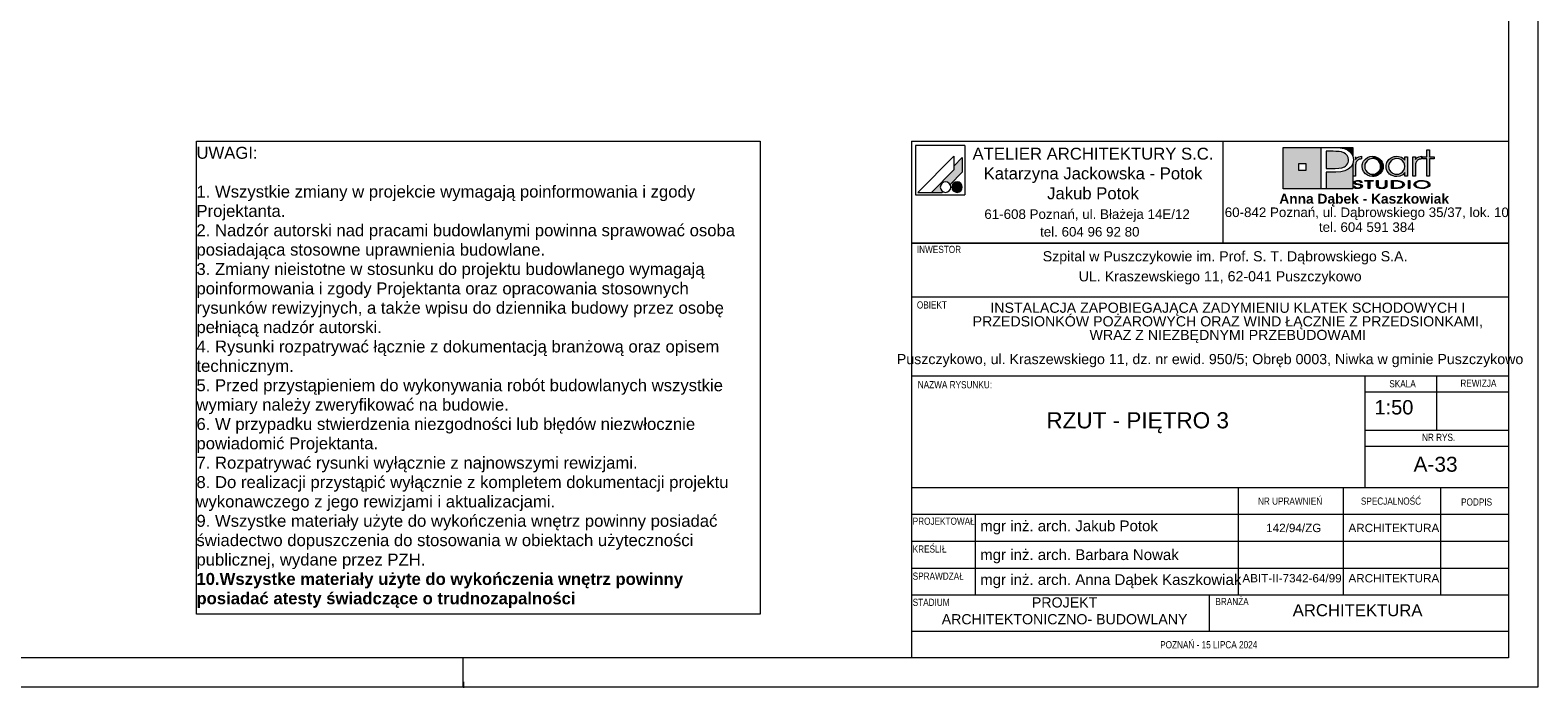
# Paper-space layout 'A-33 RZUT - PIĘTRO 3' of a CAD drawing. Header units: millimetres. Extents: x 0 to 800, y 0 to 550.
# Tile 10 of 14: x 547 to 800, y 0 to 110. Entities that reach past the tile are written whole.
import ezdxf

# ---------------------------------------------------------------- set-up
doc = ezdxf.new("R2010")
doc.units = ezdxf.units.MM
doc.header["$MEASUREMENT"] = 0
doc.layers.add('0_Nr_pióra__2', color=8, linetype='Continuous', lineweight=13)
doc.layers.add('A_Arkusz_Nr_pióra__1', color=7, linetype='Continuous', lineweight=20)
for name, color, linetype, lineweight, true_color in [('0_Nr_pióra__249', 7, 'Continuous', 5, 0x191919), ('A_Arkusz_Nr_pióra__19', 7, 'Continuous', 5, 0x191919), ('A_Arkusz_Nr_pióra__237', 7, 'Continuous', 5, 0x343434), ('A_Arkusz_Nr_pióra__255', 7, 'Continuous', 15, 0x242424)]:
    doc.layers.add(name, color=color, linetype=linetype, lineweight=lineweight, true_color=true_color)
doc.styles.add('STYL_AUTOMATYCZNY_1', font='arial.ttf')
doc.styles.add('STYL_AUTOMATYCZNY_2', font='ARIALN.TTF')
doc.styles.add('STYL_AUTOMATYCZNY_3', font='arial.ttf')

psp = doc.layouts.new('A-33 RZUT - PIĘTRO 3')

# ---------------------------------------------------------------- hatches: boundary and pattern name
at = {"layer": 'A_Arkusz_Nr_pióra__19', "linetype": 'Continuous', "lineweight": 5, "true_color": 0x191919}
for points in [[(703.6, 88.67), (702.2, 87.26), (702.2, 86.61), (698.43, 82.85), (700.24, 82.85), (700.35, 82.96), (700.22, 83.05), (700.11, 83.16), (700.02, 83.29), (699.96, 83.43), (699.92, 83.58), (699.91, 83.73), (699.92, 83.88), (699.96, 84.03), (700.02, 84.17), (700.11, 84.3), (700.22, 84.4), (700.35, 84.49), (700.49, 84.56), (700.64, 84.6), (700.79, 84.61), (700.94, 84.6), (701.09, 84.56), (701.23, 84.49), (701.36, 84.4), (701.46, 84.3), (701.56, 84.16), (703.6, 86.21), (703.6, 86.51)], [(703.6, 86.21), (703.6, 88.67), (702.2, 87.26), (702.2, 86.61), (698.43, 82.85), (700.24, 82.85), (700.35, 82.96, -1.314777), (701.56, 84.16)], [(769.46, 88.83), (769.02, 88.83), (769.02, 85.58), (769.48, 85.58), (769.49, 87.54, -0.145311), (769.61, 87.99, -0.140329), (770.1, 88.38), (770.45, 88.45), (770.45, 88.88), (770.01, 88.81), (769.68, 88.63), (769.46, 88.34)], [(770.56, 87.22), (770.58, 87.43), (770.63, 87.65), (770.71, 87.86), (770.82, 88.06), (770.95, 88.25), (771.11, 88.41), (771.48, 88.67), (771.88, 88.83), (772.33, 88.89), (772.35, 88.89), (772.33, 88.52), (772.17, 88.5), (772, 88.47), (771.83, 88.41), (771.67, 88.34), (771.53, 88.24), (771.39, 88.13), (771.17, 87.86), (771.04, 87.55), (771, 87.2), (771.04, 86.84), (771.18, 86.52), (771.4, 86.24), (771.68, 86.04), (771.99, 85.91), (772.17, 85.89), (772.15, 85.52), (771.88, 85.55), (771.47, 85.71), (771.11, 85.97), (770.8, 86.33), (770.62, 86.75)], [(772.33, 88.52), (772.68, 88.47), (773, 88.33), (773.29, 88.11), (773.5, 87.85), (773.62, 87.55), (773.67, 87.21), (773.64, 86.96), (774.05, 86.8), (774.07, 86.87), (774.1, 87.2), (774.08, 87.43), (774.03, 87.67), (773.93, 87.91), (773.77, 88.17), (773.56, 88.4), (773.3, 88.6), (773, 88.76), (772.68, 88.85), (772.35, 88.89)], [(780.14, 88.38), (780.05, 88.34), (779.97, 88.29), (779.87, 88.23), (779.76, 88.12), (779.67, 88.01), (779.6, 87.9), (779.56, 87.78), (779.53, 87.63), (779.52, 87.46), (779.52, 85.58), (779.07, 85.58), (779.07, 88.81), (779.5, 88.81), (779.5, 88.34), (779.72, 88.63), (780.05, 88.81), (780.49, 88.88), (780.49, 88.45), (780.36, 88.43), (780.24, 88.41)], [(781.85, 85.58), (781.41, 85.58), (781.41, 88.44), (780.7, 88.44), (780.7, 88.81), (781.41, 88.81), (781.41, 89.94), (781.85, 89.94), (781.85, 88.81), (782.66, 88.81), (782.66, 88.44), (781.85, 88.44)], [(772.86, 85.58), (772.6, 85.52), (772.33, 85.5), (772.15, 85.52), (772.17, 85.89), (772.34, 85.87), (772.69, 85.91), (773, 86.04), (773.28, 86.26), (773.5, 86.53), (773.62, 86.85), (773.64, 86.96), (774.05, 86.8), (773.97, 86.56), (773.8, 86.26), (773.61, 86.03), (773.38, 85.84), (773.12, 85.68)], [(702.36, 84.53), (703.02, 82.9, -0.39153), (701.92, 83.36, -0.418968)], [(702.36, 84.53), (703.02, 82.9, 0.455663), (703.49, 84.15, 0.390402)], [(769.33, 83.87), (769.06, 83.87), (769.08, 83.79), (769.13, 83.71), (769.2, 83.64), (769.28, 83.59), (769.36, 83.56), (769.43, 83.54), (769.48, 83.52), (769.61, 83.49), (769.74, 83.48), (769.82, 83.49), (769.9, 83.48), (770.05, 83.49), (770.24, 83.53), (770.41, 83.6), (770.52, 83.68), (770.59, 83.77), (770.62, 83.87), (770.61, 83.92), (770.58, 83.98), (770.55, 84.03), (770.49, 84.08), (770.44, 84.12), (770.35, 84.16), (770.3, 84.18), (770.2, 84.21), (770.16, 84.22), (770.15, 84.07), (770.19, 84.05), (770.29, 84), (770.34, 83.93), (770.36, 83.86), (770.35, 83.8), (770.31, 83.74), (770.23, 83.68), (770.17, 83.65), (770.11, 83.64), (770.02, 83.61), (769.94, 83.6), (769.87, 83.6), (769.8, 83.6), (769.71, 83.61), (769.63, 83.62), (769.56, 83.64), (769.49, 83.67), (769.45, 83.7), (769.39, 83.74), (769.35, 83.8)], [(770.29, 84.49), (770.55, 84.49), (770.53, 84.59), (770.47, 84.67), (770.35, 84.75), (770.21, 84.81), (770.04, 84.84), (769.85, 84.85), (769.66, 84.84), (769.49, 84.8), (769.34, 84.74), (769.23, 84.67), (769.16, 84.59), (769.14, 84.5), (769.16, 84.4), (769.22, 84.33), (769.32, 84.26), (769.4, 84.22), (769.47, 84.2), (769.53, 84.19), (769.65, 84.16), (769.76, 84.15), (769.88, 84.13), (769.99, 84.11), (770.07, 84.09), (770.15, 84.07), (770.16, 84.22), (770.04, 84.24), (769.88, 84.26), (769.69, 84.3), (769.6, 84.32), (769.52, 84.35), (769.45, 84.39), (769.41, 84.44), (769.4, 84.5), (769.42, 84.57), (769.46, 84.62), (769.54, 84.67), (769.62, 84.7), (769.72, 84.73), (769.81, 84.73), (769.9, 84.73), (769.99, 84.72), (770.07, 84.7), (770.15, 84.67), (770.22, 84.62), (770.27, 84.56)], [(771.85, 83.5), (771.6, 83.5), (771.6, 84.71), (771.02, 84.71), (771.02, 84.83), (772.43, 84.83), (772.43, 84.71), (771.85, 84.71)], [(774.45, 83.6), (774.36, 83.56), (774.25, 83.52), (774.12, 83.5), (773.99, 83.48), (773.86, 83.48), (773.67, 83.49), (773.5, 83.52), (773.34, 83.56), (773.15, 83.67), (773.03, 83.82), (773, 84), (773, 84.83), (773.25, 84.83), (773.25, 84), (773.26, 83.9), (773.31, 83.81), (773.37, 83.74, 0.154269), (773.86, 83.61, 0.149724), (774.34, 83.73), (774.41, 83.81)], [(774.41, 83.81), (774.45, 83.9), (774.46, 84), (774.46, 84.83), (774.72, 84.83), (774.72, 84), (774.7, 83.86), (774.63, 83.74), (774.53, 83.65), (774.45, 83.6)], [(775.76, 83.62), (776.04, 83.62), (776.04, 83.5), (775.51, 83.5), (775.51, 84.83), (776.04, 84.83), (776.04, 84.71), (775.76, 84.71)], [(776.23, 84.83), (776.55, 84.82), (776.75, 84.79), (776.75, 84.66), (776.59, 84.68), (776.38, 84.7), (776.13, 84.71), (776.04, 84.71), (776.04, 84.83)], [(776.74, 83.53), (776.72, 83.53), (776.5, 83.51), (776.25, 83.5), (776.04, 83.5), (776.04, 83.62), (776.13, 83.62), (776.28, 83.62), (776.45, 83.63), (776.53, 83.63), (776.66, 83.65), (776.74, 83.67)], [(777.07, 84.72), (777.23, 84.65), (777.36, 84.58), (777.48, 84.49), (777.57, 84.38), (777.62, 84.27), (777.64, 84.16), (777.61, 84.02), (777.53, 83.89), (777.39, 83.77), (777.25, 83.68), (777.09, 83.62), (776.92, 83.57), (776.74, 83.53), (776.74, 83.67), (776.88, 83.7), (777.07, 83.77), (777.22, 83.87), (777.31, 83.96), (777.37, 84.06), (777.39, 84.17), (777.37, 84.28), (777.3, 84.38), (777.21, 84.47), (777.08, 84.55), (776.93, 84.61), (776.75, 84.66), (776.75, 84.79), (776.83, 84.78)], [(778.57, 83.5), (778.32, 83.5), (778.32, 84.83), (778.57, 84.83)]]:
    psp.add_hatch(color=250, dxfattribs=at).paths.add_polyline_path(points)
at = {"layer": 'A_Arkusz_Nr_pióra__19', "linetype": 'Continuous', "lineweight": 0, "true_color": 0x131313}
h = psp.add_hatch(color=250, dxfattribs=at)
h.paths.add_polyline_path([(757.36, 90.34), (763.71, 90.34), (763.71, 83.46), (757.36, 83.46)])
h.paths.add_polyline_path([(759.96, 87.69), (761.15, 87.69), (761.15, 86.49), (759.96, 86.49)], flags=0)
for points in [[(766.17, 89.71), (765.71, 89.72), (764.53, 89.72), (764.53, 86.86), (766.06, 86.86), (766.69, 86.89), (767.19, 86.98), (767.59, 87.13), (767.79, 87.26), (767.96, 87.42), (768.11, 87.61), (768.21, 87.83), (768.28, 88.05), (768.3, 88.28), (768.24, 88.67), (768.07, 89), (767.78, 89.3), (767.48, 89.48), (767.12, 89.62), (766.71, 89.69), (766.5, 89.71)], [(769.03, 90.34), (769.02, 88.83), (768.99, 88.95), (768.83, 89.25), (768.63, 89.52), (768.39, 89.75), (768.11, 89.94), (767.83, 90.07), (767.54, 90.17), (767.23, 90.25), (766.87, 90.3), (766.07, 90.33), (766.02, 90.34)], [(764.53, 83.46), (769.03, 83.46), (769.03, 87.7), (768.73, 87.14), (768.24, 86.71), (767.69, 86.45), (767.02, 86.29), (766.24, 86.24), (764.53, 86.24)]]:
    psp.add_hatch(color=250, dxfattribs=at).paths.add_polyline_path(points)
at = {"layer": 'A_Arkusz_Nr_pióra__19', "linetype": 'Continuous', "lineweight": 5, "true_color": 0x191919}
h = psp.add_hatch(color=250, dxfattribs=at)
h.paths.add_polyline_path([(777.73, 86.15), (777.36, 85.79), (776.91, 85.57), (776.39, 85.5), (776.06, 85.53), (775.75, 85.61), (775.44, 85.75), (775.18, 85.92), (774.96, 86.14), (774.78, 86.41), (774.66, 86.67), (774.59, 86.93), (774.57, 87.2), (774.58, 87.41), (774.63, 87.61), (774.7, 87.82), (774.79, 88.02), (774.91, 88.19), (775.05, 88.36), (775.24, 88.52), (775.44, 88.65), (775.67, 88.76), (775.91, 88.83), (776.15, 88.87), (776.4, 88.89), (776.67, 88.87), (776.92, 88.81), (777.15, 88.72), (777.37, 88.59), (777.56, 88.43), (777.73, 88.24), (777.73, 88.51), (777.73, 88.81), (778.17, 88.81), (778.17, 87.53), (778.17, 85.58), (777.73, 85.58), (777.73, 85.83)])
h.paths.add_polyline_path([(775.81, 88.38, 0.471077), (775.22, 86.5, 0.494724), (777.4, 86.34, 0.387258), (777.36, 88.1, 0.314042)], flags=0)
h = psp.add_hatch(color=250, dxfattribs=at)
h.paths.add_polyline_path([(780.59, 84.85, 0.130991), (779.56, 84.6, 0.250658), (779.25, 84.17, 0.250617), (779.5, 83.77, 0.141351), (780.59, 83.48, 0.117723), (781.58, 83.7, 0.245905), (781.93, 84.16, 0.237366), (781.68, 84.56, 0.143887)])
h.paths.add_polyline_path([(780.59, 84.73, 0.128597), (779.81, 84.56), (779.72, 84.5), (779.65, 84.45), (779.58, 84.37), (779.54, 84.31), (779.51, 84.24), (779.5, 84.17), (779.53, 84.03), (779.62, 83.91), (779.78, 83.79, 0.126974), (780.59, 83.6, 0.113214), (781.35, 83.76), (781.49, 83.86), (781.58, 83.93), (781.63, 84.01), (781.66, 84.08), (781.67, 84.16), (781.65, 84.26), (781.6, 84.36), (781.52, 84.45), (781.39, 84.55, 0.11716)], flags=0)

# ---------------------------------------------------------------- linework, layer by layer
at = {"layer": '0_Nr_pióra__2', "color": 8, "linetype": 'Continuous', "lineweight": 13, "flags": 128}
psp.add_lwpolyline([(575.32, 91.43), (669.74, 91.43), (669.74, 12.24), (575.32, 12.24)], close=True, dxfattribs=at)
at = {"layer": '0_Nr_pióra__249', "color": 250, "linetype": 'Continuous', "lineweight": 5, "true_color": 0x191919}
for p, q in [((695.75, 90.68), (695.75, 82.41)), ((704.01, 90.68), (695.75, 90.68)), ((702.2, 88.91), (696.13, 82.85)), ((702.2, 88.91), (702.2, 86.61)), ((703.6, 88.67), (702.2, 87.26)), ((703.6, 88.67), (703.6, 86.51)), ((704.01, 90.68), (704.01, 82.41)), ((757.36, 90.34), (769.03, 90.34)), ((757.36, 83.46), (757.36, 90.34)), ((763.71, 83.46), (763.71, 90.34)), ((763.71, 90.34), (765.99, 90.34)), ((764.53, 89.72), (764.53, 86.86)), ((765.71, 89.72), (764.53, 89.72)), ((766.17, 89.71), (765.71, 89.72)), ((765.99, 90.34), (766.46, 90.33)), ((766.5, 89.71), (766.17, 89.71)), ((766.46, 90.33), (766.87, 90.3)), ((766.71, 89.69), (766.5, 89.71)), ((767.12, 89.62), (766.71, 89.69)), ((766.87, 90.3), (767.23, 90.25)), ((767.48, 89.48), (767.12, 89.62)), ((767.23, 90.25), (767.54, 90.17)), ((767.79, 89.29), (767.48, 89.48)), ((767.54, 90.17), (767.83, 90.07)), ((768.07, 89), (767.79, 89.29)), ((767.83, 90.07), (768.11, 89.94)), ((768.24, 88.67), (768.07, 89)), ((768.11, 89.94), (768.39, 89.75)), ((768.3, 88.28), (768.24, 88.67)), ((768.39, 89.75), (768.63, 89.52)), ((768.63, 89.52), (768.83, 89.25)), ((768.83, 89.25), (768.99, 88.95)), ((768.99, 88.95), (769.08, 88.62)), ((769.03, 90.34), (769.02, 88.81)), ((769.08, 88.62), (769.12, 88.27)), ((769.46, 88.81), (769.46, 88.34)), ((769.46, 88.34), (769.68, 88.63)), ((769.68, 88.63), (770.01, 88.81)), ((770.01, 88.81), (770.45, 88.88)), ((770.2, 88.41), (770.1, 88.38)), ((770.32, 88.43), (770.2, 88.41)), ((770.45, 88.45), (770.32, 88.43)), ((770.45, 88.88), (770.45, 88.45)), ((770.95, 88.25), (771.11, 88.41)), ((771.11, 88.41), (771.48, 88.67)), ((771.48, 88.67), (771.88, 88.83)), ((771.83, 88.41), (771.67, 88.34)), ((772, 88.47), (771.83, 88.41)), ((771.88, 88.83), (772.33, 88.89)), ((772.17, 88.5), (772, 88.47)), ((772.34, 88.52), (772.17, 88.5)), ((772.33, 88.89), (772.67, 88.86)), ((772.68, 88.47), (772.34, 88.52)), ((772.67, 88.86), (773, 88.76)), ((773, 88.33), (772.68, 88.47)), ((773, 88.76), (773.3, 88.6)), ((773.3, 88.6), (773.56, 88.4)), ((773.56, 88.4), (773.77, 88.17)), ((775.05, 88.36), (775.24, 88.52)), ((775.24, 88.52), (775.44, 88.65)), ((775.44, 88.65), (775.67, 88.76)), ((775.67, 88.76), (775.91, 88.83)), ((776.03, 88.47), (775.71, 88.34)), ((775.91, 88.83), (776.15, 88.87)), ((776.39, 88.52), (776.03, 88.47)), ((776.15, 88.87), (776.4, 88.89)), ((776.75, 88.47), (776.39, 88.52)), ((776.4, 88.89), (776.67, 88.87)), ((776.67, 88.87), (776.92, 88.81)), ((777.06, 88.34), (776.75, 88.47)), ((776.92, 88.81), (777.15, 88.72)), ((777.15, 88.72), (777.37, 88.59)), ((777.37, 88.59), (777.56, 88.43)), ((777.56, 88.43), (777.73, 88.24)), ((777.73, 88.24), (777.73, 88.81)), ((777.73, 88.81), (778.17, 88.81)), ((778.17, 88.81), (778.17, 85.58)), ((779.07, 85.58), (779.07, 88.81)), ((779.07, 88.81), (779.5, 88.81)), ((779.5, 88.81), (779.5, 88.34)), ((779.5, 88.34), (779.72, 88.63)), ((779.72, 88.63), (780.05, 88.81)), ((780.05, 88.81), (780.49, 88.88)), ((780.24, 88.41), (780.14, 88.38)), ((780.36, 88.43), (780.24, 88.41)), ((780.49, 88.45), (780.36, 88.43)), ((780.49, 88.88), (780.49, 88.45)), ((780.7, 88.44), (780.7, 88.81)), ((780.7, 88.81), (781.41, 88.81)), ((781.41, 88.44), (780.7, 88.44)), ((781.41, 88.81), (781.41, 89.94)), ((781.41, 89.94), (781.85, 89.94)), ((781.41, 85.58), (781.41, 88.44)), ((781.85, 89.94), (781.85, 88.81)), ((781.85, 88.81), (782.66, 88.81)), ((782.66, 88.44), (781.85, 88.44)), ((781.85, 88.44), (781.85, 85.58)), ((782.66, 88.81), (782.66, 88.44)), ((702.2, 86.61), (698.43, 82.85)), ((703.6, 86.21), (701.56, 84.16)), ((703.6, 86.51), (703.6, 86.21)), ((759.96, 87.69), (761.15, 87.69)), ((759.96, 87.69), (761.15, 87.69)), ((759.96, 86.49), (759.96, 87.69)), ((761.15, 86.49), (759.96, 86.49)), ((761.15, 87.69), (761.15, 86.49)), ((761.15, 87.69), (761.15, 86.49)), ((764.53, 86.86), (766.06, 86.86)), ((764.53, 86.24), (764.53, 83.46)), ((766.19, 86.24), (764.53, 86.24)), ((766.06, 86.86), (766.69, 86.89)), ((767, 86.29), (766.19, 86.24)), ((766.69, 86.89), (767.19, 86.98)), ((767.69, 86.45), (767, 86.29)), ((767.19, 86.98), (767.59, 87.13)), ((767.59, 87.13), (767.79, 87.26)), ((768.24, 86.71), (767.69, 86.45)), ((767.79, 87.26), (767.96, 87.42)), ((767.96, 87.42), (768.11, 87.61)), ((768.11, 87.61), (768.21, 87.83)), ((768.21, 87.83), (768.28, 88.05)), ((768.73, 87.14), (768.24, 86.71)), ((768.28, 88.05), (768.3, 88.28)), ((769.02, 87.66), (768.73, 87.14)), ((769.12, 88.27), (769.02, 87.66)), ((769.03, 87.67), (769.03, 83.46)), ((769.49, 87.63), (769.48, 87.46)), ((769.48, 87.46), (769.48, 85.58)), ((769.52, 87.78), (769.49, 87.63)), ((769.56, 87.9), (769.52, 87.78)), ((769.63, 88.01), (769.56, 87.9)), ((769.72, 88.12), (769.63, 88.01)), ((769.83, 88.23), (769.72, 88.12)), ((769.92, 88.29), (769.83, 88.23)), ((770.01, 88.34), (769.92, 88.29)), ((770.1, 88.38), (770.01, 88.34)), ((770.56, 87.22), (770.58, 87.43)), ((770.62, 86.75), (770.56, 87.22)), ((770.58, 87.43), (770.63, 87.65)), ((770.8, 86.33), (770.62, 86.75)), ((770.63, 87.65), (770.71, 87.86)), ((770.71, 87.86), (770.82, 88.06)), ((771.11, 85.97), (770.8, 86.33)), ((770.82, 88.06), (770.95, 88.25)), ((771.04, 87.55), (771, 87.2)), ((771, 87.2), (771.04, 86.84)), ((771.17, 87.86), (771.04, 87.55)), ((771.04, 86.84), (771.18, 86.52)), ((771.47, 85.71), (771.11, 85.97)), ((771.39, 88.13), (771.17, 87.86)), ((771.18, 86.52), (771.4, 86.24)), ((771.53, 88.24), (771.39, 88.13)), ((771.4, 86.24), (771.68, 86.04)), ((771.67, 88.34), (771.53, 88.24)), ((771.68, 86.04), (771.99, 85.91)), ((771.99, 85.91), (772.34, 85.87)), ((772.34, 85.87), (772.69, 85.91)), ((772.69, 85.91), (773, 86.04)), ((773.29, 88.11), (773, 88.33)), ((773, 86.04), (773.28, 86.26)), ((773.28, 86.26), (773.5, 86.53)), ((773.5, 87.85), (773.29, 88.11)), ((773.61, 86.03), (773.38, 85.84)), ((773.62, 87.55), (773.5, 87.85)), ((773.5, 86.53), (773.62, 86.85)), ((773.8, 86.26), (773.61, 86.03)), ((773.67, 87.21), (773.62, 87.55)), ((773.62, 86.85), (773.67, 87.21)), ((773.77, 88.17), (773.94, 87.9)), ((773.97, 86.56), (773.8, 86.26)), ((773.94, 87.9), (774.03, 87.67)), ((774.07, 86.87), (773.97, 86.56)), ((774.03, 87.67), (774.08, 87.43)), ((774.1, 87.2), (774.07, 86.87)), ((774.08, 87.43), (774.1, 87.2)), ((774.57, 87.2), (774.58, 87.41)), ((774.59, 86.93), (774.57, 87.2)), ((774.58, 87.41), (774.63, 87.61)), ((774.66, 86.67), (774.59, 86.93)), ((774.63, 87.61), (774.7, 87.82)), ((774.78, 86.41), (774.66, 86.67)), ((774.7, 87.82), (774.79, 88.02)), ((774.96, 86.14), (774.78, 86.41)), ((774.79, 88.02), (774.91, 88.19)), ((774.91, 88.19), (775.05, 88.36)), ((775.18, 85.92), (774.96, 86.14)), ((775.05, 87.55), (775.01, 87.22)), ((775.01, 87.22), (775.05, 86.87)), ((775.19, 87.85), (775.05, 87.55)), ((775.05, 86.87), (775.18, 86.55)), ((775.18, 86.55), (775.4, 86.28)), ((775.44, 85.75), (775.18, 85.92)), ((775.41, 88.12), (775.19, 87.85)), ((775.4, 86.28), (775.53, 86.16)), ((775.71, 88.34), (775.41, 88.12)), ((775.53, 86.16), (775.68, 86.06)), ((775.68, 86.06), (775.85, 85.98)), ((775.85, 85.98), (776.03, 85.92)), ((776.03, 85.92), (776.21, 85.88)), ((776.21, 85.88), (776.39, 85.87)), ((776.39, 85.87), (776.74, 85.91)), ((776.74, 85.91), (777.06, 86.05)), ((777.34, 88.12), (777.06, 88.34)), ((777.06, 86.05), (777.34, 86.26)), ((777.56, 87.85), (777.34, 88.12)), ((777.34, 86.26), (777.56, 86.54)), ((777.73, 86.15), (777.36, 85.79)), ((777.69, 87.54), (777.56, 87.85)), ((777.56, 86.54), (777.69, 86.85)), ((777.73, 87.19), (777.69, 87.54)), ((777.69, 86.85), (777.73, 87.19)), ((777.73, 85.58), (777.73, 86.15)), ((779.53, 87.63), (779.52, 87.46)), ((779.52, 87.46), (779.52, 85.58)), ((779.56, 87.78), (779.53, 87.63)), ((779.6, 87.9), (779.56, 87.78)), ((779.67, 88.01), (779.6, 87.9)), ((779.76, 88.12), (779.67, 88.01)), ((779.87, 88.23), (779.76, 88.12)), ((779.97, 88.29), (779.87, 88.23)), ((780.05, 88.34), (779.97, 88.29)), ((780.14, 88.38), (780.05, 88.34)), ((769.03, 83.46), (757.36, 83.46)), ((764.53, 83.46), (763.71, 83.46)), ((769.48, 85.58), (769.02, 85.58)), ((769.08, 83.79), (769.06, 83.87)), ((769.06, 83.87), (769.33, 83.87)), ((769.13, 83.71), (769.08, 83.79)), ((769.2, 83.64), (769.13, 83.71)), ((769.14, 84.5), (769.16, 84.59)), ((769.16, 84.4), (769.14, 84.5)), ((769.16, 84.59), (769.23, 84.67)), ((769.22, 84.33), (769.16, 84.4)), ((769.28, 83.59), (769.2, 83.64)), ((769.32, 84.26), (769.22, 84.33)), ((769.23, 84.67), (769.34, 84.74)), ((769.37, 83.55), (769.28, 83.59)), ((769.37, 84.23), (769.32, 84.26)), ((769.33, 83.87), (769.35, 83.8)), ((769.34, 84.74), (769.49, 84.8)), ((769.35, 83.8), (769.39, 83.74)), ((769.43, 84.21), (769.37, 84.23)), ((769.48, 83.52), (769.37, 83.55)), ((769.39, 83.74), (769.45, 83.7)), ((769.41, 84.56), (769.4, 84.5)), ((769.4, 84.5), (769.41, 84.44)), ((769.46, 84.62), (769.41, 84.56)), ((769.41, 84.44), (769.45, 84.39)), ((769.5, 84.19), (769.43, 84.21)), ((769.45, 84.39), (769.52, 84.35)), ((769.45, 83.7), (769.5, 83.67)), ((769.54, 84.67), (769.46, 84.62)), ((769.59, 83.5), (769.48, 83.52)), ((769.49, 84.8), (769.66, 84.84)), ((769.58, 84.18), (769.5, 84.19)), ((769.5, 83.67), (769.56, 83.64)), ((769.52, 84.35), (769.6, 84.32)), ((769.62, 84.7), (769.54, 84.67)), ((769.56, 83.64), (769.63, 83.62)), ((769.68, 84.16), (769.58, 84.18)), ((769.72, 83.48), (769.59, 83.5)), ((769.6, 84.32), (769.73, 84.29)), ((769.72, 84.73), (769.62, 84.7)), ((769.63, 83.62), (769.7, 83.61)), ((769.66, 84.84), (769.85, 84.85)), ((769.8, 84.14), (769.68, 84.16)), ((769.7, 83.61), (769.77, 83.6)), ((769.83, 84.73), (769.72, 84.73)), ((769.84, 83.48), (769.72, 83.48)), ((769.73, 84.29), (769.89, 84.26)), ((769.77, 83.6), (769.85, 83.6)), ((769.96, 84.12), (769.8, 84.14)), ((769.95, 84.72), (769.83, 84.73)), ((770.05, 83.49), (769.84, 83.48)), ((769.85, 84.85), (770.04, 84.84)), ((769.85, 83.6), (769.92, 83.6)), ((769.89, 84.26), (770.03, 84.24)), ((769.92, 83.6), (769.98, 83.61)), ((770.06, 84.7), (769.95, 84.72)), ((770.09, 84.09), (769.96, 84.12)), ((769.98, 83.61), (770.05, 83.62)), ((770.03, 84.24), (770.13, 84.22)), ((770.04, 84.84), (770.21, 84.81)), ((770.05, 83.62), (770.12, 83.64)), ((770.24, 83.53), (770.05, 83.49)), ((770.15, 84.67), (770.06, 84.7)), ((770.19, 84.05), (770.09, 84.09)), ((770.12, 83.64), (770.18, 83.66)), ((770.13, 84.22), (770.2, 84.21)), ((770.22, 84.62), (770.15, 84.67)), ((770.18, 83.66), (770.23, 83.68)), ((770.29, 84), (770.19, 84.05)), ((770.2, 84.21), (770.25, 84.2)), ((770.21, 84.81), (770.35, 84.75)), ((770.27, 84.56), (770.22, 84.62)), ((770.23, 83.68), (770.3, 83.74)), ((770.41, 83.6), (770.24, 83.53)), ((770.25, 84.2), (770.31, 84.18)), ((770.29, 84.49), (770.27, 84.56)), ((770.55, 84.49), (770.29, 84.49)), ((770.34, 83.93), (770.29, 84)), ((770.3, 83.74), (770.35, 83.8)), ((770.31, 84.18), (770.36, 84.16)), ((770.36, 83.86), (770.34, 83.93)), ((770.35, 84.75), (770.47, 84.67)), ((770.35, 83.8), (770.36, 83.86)), ((770.36, 84.16), (770.44, 84.12)), ((770.52, 83.68), (770.41, 83.6)), ((770.44, 84.12), (770.5, 84.08)), ((770.47, 84.67), (770.53, 84.59)), ((770.5, 84.08), (770.55, 84.03)), ((770.59, 83.77), (770.52, 83.68)), ((770.53, 84.59), (770.55, 84.49)), ((770.55, 84.03), (770.59, 83.98)), ((770.59, 83.98), (770.61, 83.92)), ((770.62, 83.87), (770.59, 83.77)), ((770.61, 83.92), (770.62, 83.87)), ((771.02, 84.71), (771.02, 84.83)), ((771.02, 84.83), (772.43, 84.83)), ((771.6, 84.71), (771.02, 84.71)), ((771.88, 85.55), (771.47, 85.71)), ((771.6, 83.5), (771.6, 84.71)), ((771.85, 83.5), (771.6, 83.5)), ((772.43, 84.71), (771.85, 84.71)), ((771.85, 84.71), (771.85, 83.5)), ((772.33, 85.5), (771.88, 85.55)), ((772.6, 85.52), (772.33, 85.5)), ((772.43, 84.83), (772.43, 84.71)), ((772.86, 85.58), (772.6, 85.52)), ((773.12, 85.68), (772.86, 85.58)), ((773, 84.83), (773.25, 84.83)), ((773, 84), (773, 84.83)), ((773.03, 83.82), (773, 84)), ((773.15, 83.67), (773.03, 83.82)), ((773.38, 85.84), (773.12, 85.68)), ((773.34, 83.56), (773.15, 83.67)), ((773.25, 84.83), (773.25, 84)), ((773.25, 84), (773.26, 83.9)), ((773.26, 83.9), (773.31, 83.81)), ((773.31, 83.81), (773.38, 83.73)), ((773.5, 83.52), (773.34, 83.56)), ((773.38, 83.73), (773.43, 83.7)), ((773.43, 83.7), (773.5, 83.67)), ((773.5, 83.67), (773.58, 83.64)), ((773.67, 83.49), (773.5, 83.52)), ((773.58, 83.64), (773.67, 83.62)), ((773.67, 83.62), (773.76, 83.61)), ((773.86, 83.48), (773.67, 83.49)), ((773.76, 83.61), (773.86, 83.61)), ((773.86, 83.61), (773.95, 83.61)), ((773.99, 83.48), (773.86, 83.48)), ((773.95, 83.61), (774.04, 83.62)), ((774.12, 83.5), (773.99, 83.48)), ((774.04, 83.62), (774.13, 83.64)), ((774.25, 83.52), (774.12, 83.5)), ((774.13, 83.64), (774.21, 83.67)), ((774.21, 83.67), (774.28, 83.7)), ((774.36, 83.56), (774.25, 83.52)), ((774.28, 83.7), (774.34, 83.73)), ((774.34, 83.73), (774.41, 83.81)), ((774.45, 83.6), (774.36, 83.56)), ((774.41, 83.81), (774.45, 83.9)), ((774.45, 83.9), (774.46, 84)), ((774.53, 83.65), (774.45, 83.6)), ((774.46, 84), (774.46, 84.83)), ((774.46, 84.83), (774.72, 84.83)), ((774.63, 83.74), (774.53, 83.65)), ((774.7, 83.86), (774.63, 83.74)), ((774.72, 84), (774.7, 83.86)), ((774.72, 84.83), (774.72, 84)), ((775.75, 85.61), (775.44, 85.75)), ((775.51, 83.5), (775.51, 84.83)), ((775.51, 84.83), (776.04, 84.83)), ((775.51, 83.5), (775.51, 84.83)), ((775.51, 84.83), (776.23, 84.83)), ((776.04, 83.5), (775.51, 83.5)), ((776.25, 83.5), (775.51, 83.5)), ((776.06, 85.53), (775.75, 85.61)), ((776.04, 84.71), (775.76, 84.71)), ((775.76, 84.71), (775.76, 83.62)), ((776.13, 84.71), (775.76, 84.71)), ((775.76, 84.71), (775.76, 83.62)), ((775.76, 83.62), (776.04, 83.62)), ((775.76, 83.62), (776.13, 83.62)), ((776.04, 84.83), (776.04, 84.71)), ((776.04, 83.62), (776.04, 83.5)), ((776.39, 85.5), (776.06, 85.53)), ((776.38, 84.7), (776.13, 84.71)), ((776.13, 83.62), (776.35, 83.62)), ((776.23, 84.83), (776.55, 84.82)), ((776.5, 83.51), (776.25, 83.5)), ((776.35, 83.62), (776.53, 83.63)), ((776.59, 84.68), (776.38, 84.7)), ((776.91, 85.57), (776.39, 85.5)), ((776.72, 83.53), (776.5, 83.51)), ((776.53, 83.63), (776.68, 83.65)), ((776.55, 84.82), (776.83, 84.78)), ((776.77, 84.65), (776.59, 84.68)), ((776.68, 83.65), (776.89, 83.7)), ((776.92, 83.57), (776.72, 83.53)), ((776.93, 84.61), (776.77, 84.65)), ((776.83, 84.78), (777.07, 84.72)), ((776.89, 83.7), (777.07, 83.77)), ((777.36, 85.79), (776.91, 85.57)), ((777.09, 83.62), (776.92, 83.57)), ((777.07, 84.55), (776.93, 84.61)), ((777.07, 84.72), (777.23, 84.65)), ((777.2, 84.48), (777.07, 84.55)), ((777.07, 83.77), (777.22, 83.87)), ((777.25, 83.68), (777.09, 83.62)), ((777.3, 84.38), (777.2, 84.48)), ((777.22, 83.87), (777.31, 83.96)), ((777.23, 84.65), (777.36, 84.58)), ((777.39, 83.77), (777.25, 83.68)), ((777.37, 84.28), (777.3, 84.38)), ((777.31, 83.96), (777.37, 84.06)), ((777.36, 84.58), (777.48, 84.49)), ((777.39, 84.17), (777.37, 84.28)), ((777.37, 84.06), (777.39, 84.17)), ((777.53, 83.89), (777.39, 83.77)), ((777.48, 84.49), (777.57, 84.38)), ((777.61, 84.02), (777.53, 83.89)), ((777.57, 84.38), (777.62, 84.27)), ((777.64, 84.16), (777.61, 84.02)), ((777.62, 84.27), (777.64, 84.16)), ((778.17, 85.58), (777.73, 85.58)), ((778.32, 83.5), (778.32, 84.83)), ((778.32, 84.83), (778.57, 84.83)), ((778.32, 83.5), (778.32, 84.83)), ((778.32, 84.83), (778.57, 84.83)), ((778.57, 83.5), (778.32, 83.5)), ((778.57, 83.5), (778.32, 83.5)), ((778.57, 84.83), (778.57, 83.5)), ((778.57, 84.83), (778.57, 83.5)), ((779.52, 85.58), (779.07, 85.58)), ((779.25, 84.17), (779.27, 84.28)), ((779.26, 84.07), (779.25, 84.17)), ((779.31, 83.97), (779.26, 84.07)), ((779.27, 84.28), (779.33, 84.39)), ((779.38, 83.87), (779.31, 83.97)), ((779.33, 84.39), (779.42, 84.5)), ((779.5, 83.77), (779.38, 83.87)), ((779.42, 84.5), (779.56, 84.6)), ((779.51, 84.24), (779.5, 84.17)), ((779.5, 84.17), (779.53, 84.03)), ((779.65, 83.67), (779.5, 83.77)), ((779.54, 84.31), (779.51, 84.24)), ((779.53, 84.03), (779.62, 83.91)), ((779.58, 84.37), (779.54, 84.31)), ((779.56, 84.6), (779.73, 84.69)), ((779.64, 84.44), (779.58, 84.37)), ((779.62, 83.91), (779.77, 83.79)), ((779.72, 84.5), (779.64, 84.44)), ((779.84, 83.6), (779.65, 83.67)), ((779.81, 84.56), (779.72, 84.5)), ((779.73, 84.69), (779.93, 84.76)), ((779.77, 83.79), (779.88, 83.74)), ((780.04, 84.66), (779.81, 84.56)), ((780.07, 83.53), (779.84, 83.6)), ((779.88, 83.74), (780, 83.69)), ((779.93, 84.76), (780.14, 84.81)), ((780, 83.69), (780.13, 83.65)), ((780.3, 84.71), (780.04, 84.66)), ((780.33, 83.49), (780.07, 83.53)), ((780.13, 83.65), (780.28, 83.62)), ((780.14, 84.81), (780.35, 84.84)), ((780.28, 83.62), (780.43, 83.6)), ((780.59, 84.73), (780.3, 84.71)), ((780.59, 83.48), (780.33, 83.49)), ((780.35, 84.84), (780.59, 84.85)), ((780.43, 83.6), (780.59, 83.6)), ((780.59, 84.85), (780.85, 84.84)), ((780.76, 84.72), (780.59, 84.73)), ((780.59, 83.6), (780.81, 83.61)), ((780.78, 83.48), (780.59, 83.48)), ((780.93, 84.7), (780.76, 84.72)), ((780.97, 83.51), (780.78, 83.48)), ((780.81, 83.61), (781.01, 83.64)), ((780.85, 84.84), (781.1, 84.8)), ((781.09, 84.67), (780.93, 84.7)), ((781.15, 83.54), (780.97, 83.51)), ((781.01, 83.64), (781.2, 83.7)), ((781.26, 84.61), (781.09, 84.67)), ((781.1, 84.8), (781.34, 84.73)), ((781.31, 83.59), (781.15, 83.54)), ((781.2, 83.7), (781.35, 83.76)), ((781.4, 84.54), (781.26, 84.61)), ((781.45, 83.64), (781.31, 83.59)), ((781.34, 84.73), (781.53, 84.65)), ((781.35, 83.76), (781.48, 83.84)), ((781.52, 84.45), (781.4, 84.54)), ((781.85, 85.58), (781.41, 85.58)), ((781.58, 83.7), (781.45, 83.64)), ((781.48, 83.84), (781.58, 83.93)), ((781.6, 84.36), (781.52, 84.45)), ((781.53, 84.65), (781.68, 84.56)), ((781.58, 83.93), (781.63, 84.01)), ((781.77, 83.84), (781.58, 83.7)), ((781.65, 84.26), (781.6, 84.36)), ((781.63, 84.01), (781.66, 84.08)), ((781.67, 84.16), (781.65, 84.26)), ((781.66, 84.08), (781.67, 84.16)), ((781.68, 84.56), (781.8, 84.45)), ((781.89, 84), (781.77, 83.84)), ((781.8, 84.45), (781.87, 84.36)), ((781.87, 84.36), (781.91, 84.26)), ((781.93, 84.16), (781.89, 84)), ((781.91, 84.26), (781.93, 84.16)), ((695.75, 82.41), (704.01, 82.41)), ((696.13, 82.85), (700.24, 82.85)), ((700.35, 82.96), (700.24, 82.85))]:
    psp.add_line(p, q, dxfattribs=at)
for centre, start, end in [((700.79, 83.73), 0, 180), ((700.79, 83.73), 180, 0), ((702.72, 83.73), 0, 180), ((702.72, 83.73), 180, 0)]:
    psp.add_arc(centre, 0.882, start, end, dxfattribs=at)
at = {"layer": 'A_Arkusz_Nr_pióra__1', "color": 7, "linetype": 'Continuous', "lineweight": 20}
for p, q in [((795.1, 545.1), (795.1, 4.9)), ((795.1, 4.9), (29.9, 4.9))]:
    psp.add_line(p, q, dxfattribs=at)
at = {"layer": 'A_Arkusz_Nr_pióra__1', "color": 7, "linetype": 'Continuous', "lineweight": 20, "flags": 128}
psp.add_lwpolyline([(0, 550), (800, 550), (800, 0), (0, 0)], close=True, dxfattribs=at)
at = {"layer": 'A_Arkusz_Nr_pióra__237', "color": 250, "linetype": 'Continuous', "lineweight": 5, "true_color": 0x343434}
for p, q in [((620, 0), (620, 4.9)), ((620.1, -0.1), (620.1, 0.9))]:
    psp.add_line(p, q, dxfattribs=at)
at = {"layer": 'A_Arkusz_Nr_pióra__255', "color": 250, "linetype": 'Continuous', "lineweight": 15, "true_color": 0x242424}
for p, q in [((695.1, 91.43), (795.1, 91.43)), ((695.1, 91.43), (695.1, 74.35)), ((747.22, 91.43), (747.22, 74.35)), ((695.1, 74.35), (795.1, 74.35)), ((695.1, 74.35), (695.1, 4.9)), ((795.1, 74.35), (695.1, 74.35)), ((695.1, 65.35), (795.1, 65.35)), ((695.1, 52.15), (795.1, 52.15)), ((771.1, 33.46), (771.1, 52.15)), ((783.1, 43.06), (783.1, 52.15)), ((771.1, 49.43), (795.1, 49.43)), ((771.1, 43.06), (795.1, 43.06)), ((771.1, 40.34), (795.1, 40.34)), ((695.1, 33.46), (795.1, 33.46)), ((749.85, 15.46), (749.85, 33.46)), ((767.43, 15.46), (767.43, 33.46)), ((783.75, 15.46), (783.75, 33.46)), ((695.1, 28.96), (795.1, 28.96)), ((705.8, 15.46), (705.8, 28.96)), ((695.1, 24.46), (795.1, 24.46)), ((695.1, 19.96), (795.1, 19.96)), ((705.8, 19.96), (795.1, 19.96)), ((695.1, 15.46), (794.96, 15.46)), ((709.1, 15.46), (795.1, 15.46)), ((744.96, 15.46), (744.96, 9.4)), ((695.1, 9.4), (795.1, 9.4)), ((695.1, 9.4), (795.1, 9.4))]:
    psp.add_line(p, q, dxfattribs=at)

# ---------------------------------------------------------------- texts
at = {"layer": '0_Nr_pióra__2', "color": 8, "linetype": 'Continuous', "lineweight": 13, "insert": (575.32, 90.47), "char_height": 2, "width": 93.4245, "attachment_point": 1, "line_spacing_factor": 0.972584, "style": 'STYL_AUTOMATYCZNY_1'}
psp.add_mtext('\\A1;{\\pql;\\fArial|b0|i0|c238|p0;\\W1.000000;UWAGI:\\P\\pql;\\fArial|b0|i0|c238|p0;\\W1.000000;\\P\\pql;\\fArial|b0|i0|c238|p0;\\W1.000000;1. Wszystkie zmiany w projekcie wymagają poinformowania i zgody Projektanta.\\P\\pql;\\fArial|b0|i0|c238|p0;\\W1.000000;2. Nadzór autorski nad pracami budowlanymi powinna sprawować osoba posiadająca stosowne uprawnienia budowlane.\\P\\pql;\\fArial|b0|i0|c238|p0;\\W1.000000;3. Zmiany nieistotne w stosunku do projektu budowlanego wymagają poinformowania i zgody Projektanta oraz opracowania stosownych rysunków rewizyjnych, a także wpisu do dziennika budowy przez osobę pełniącą nadzór autorski.\\P\\pql;\\fArial|b0|i0|c238|p0;\\W1.000000;4. Rysunki rozpatrywać łącznie z dokumentacją branżową oraz opisem technicznym.\\P\\pql;\\pt3.76365;\\fArial|b0|i0|c238|p0;\\W1.000000;5. Przed przystąpieniem do wykonywania robót budowlanych wszystkie wymiary należy zweryfikować na budowie.\\P\\pql;\\fArial|b0|i0|c238|p0;\\W1.000000;6. W przypadku stwierdzenia niezgodności lub błędów niezwłocznie powiadomić Projektanta.\\P\\pql;\\fArial|b0|i0|c238|p0;\\W1.000000;7. Rozpatrywać rysunki wyłącznie z najnowszymi rewizjami.\\P\\pql;\\fArial|b0|i0|c238|p0;\\W1.000000;8. Do realizacji przystąpić wyłącznie z kompletem dokumentacji projektu wykonawczego z jego rewizjami i aktualizacjami.\\P\\pql;\\fArial|b0|i0|c238|p0;\\W1.000000;9. Wszystke materiały użyte do wykończenia wnętrz powinny posiadać świadectwo dopuszczenia do stosowania w obiektach użyteczności publicznej, wydane przez PZH.\\P\\pql;\\fArial|b1|i0|c238|p0;\\W1.000000;10.Wszystke materiały użyte do wykończenia wnętrz powinny posiadać atesty świadczące o trudnozapalności}', dxfattribs=at)
at = {"layer": 'A_Arkusz_Nr_pióra__19', "color": 250, "linetype": 'Continuous', "lineweight": 5, "true_color": 0x191919, "attachment_point": 5}
for s, insert, char_height, style in [('\\A1;{\\pqc;\\fArial|b0|i0|c238|p0;\\W1.000000;ATELIER ARCHITEKTURY S.C.}', (725.49, 89.31), 1.9999, 'STYL_AUTOMATYCZNY_1'), ('\\A1;{\\pqc;\\fArial|b0|i0|c238|p0;\\W1.000000;Katarzyna Jackowska - Potok}', (725.49, 85.72), 1.9999, 'STYL_AUTOMATYCZNY_1'), ('\\A1;{\\pqc;\\fArial|b0|i0|c238|p0;\\W1.000000;Jakub Potok}', (725.49, 82.68), 1.9999, 'STYL_AUTOMATYCZNY_1'), ('\\A1;{\\pqc;\\fArial|b1|i0|c238|p0;\\W1.000000;Anna Dąbek - Kaszkowiak}', (770.91, 81.53), 1.6499, 'STYL_AUTOMATYCZNY_3'), ('\\A1;{\\pqc;\\fArial|b0|i0|c238|p0;\\W1.000000;61-608 Poznań, ul. Błażeja 14E/12}', (724.5, 78.96), 1.5999, 'STYL_AUTOMATYCZNY_1'), ('\\A1;{\\pqc;\\fArial|b0|i0|c238|p0;\\W1.000000;tel. 604 96 92 80}', (724.95, 76.24), 1.5999, 'STYL_AUTOMATYCZNY_1')]:
    psp.add_mtext(s, dxfattribs=dict(at, insert=insert, char_height=char_height, style=style))
at = {"layer": 'A_Arkusz_Nr_pióra__19', "color": 250, "linetype": 'Continuous', "lineweight": 5, "true_color": 0x191919, "insert": (771.35, 78.26), "char_height": 1.59993, "attachment_point": 5, "line_spacing_factor": 0.931904, "style": 'STYL_AUTOMATYCZNY_1'}
psp.add_mtext('\\A1;{\\pqc;\\fArial|b0|i0|c238|p0;\\W1.000000;6\\fArial|b0|i0|c238|p0;\\W1.000000;0\\fArial|b0|i0|c238|p0;\\W1.000000;-\\fArial|b0|i0|c238|p0;\\W1.000000;842\\fArial|b0|i0|c238|p0;\\W1.000000; Poznań, ul. Dąbrowskiego \\fArial|b0|i0|c238|p0;\\W1.000000;35/37, lok. 10\\P\\pqc;\\fArial|b0|i0|c238|p0;\\W1.000000;tel. 604 591 384}', dxfattribs=at)
at = {"layer": 'A_Arkusz_Nr_pióra__255', "color": 250, "linetype": 'Continuous', "lineweight": 15, "true_color": 0x242424}
for s, insert, char_height, attachment_point, style in [('\\A1;{\\pql;\\fArial Narrow|b0|i0|c238|p0;\\W1.000000;INWESTOR}', (695.99, 73.29), 1.2, 4, 'STYL_AUTOMATYCZNY_2'), ('\\A1;{\\pql;\\fArial|b0|i0|c238|p0;\\W1.000000;Szpital w Puszczykowie im. Prof. S. T. Dąbrowskiego S.A.}', (717.07, 71.89), 1.7, 4, 'STYL_AUTOMATYCZNY_1'), ('\\A1;{\\pqc;\\fArial|b0|i0|c238|p0;\\W1.000000;UL. Kraszewskiego 11, 62-041 Puszczykowo}', (746.79, 68.54), 1.7, 5, 'STYL_AUTOMATYCZNY_1'), ('\\A1;{\\pql;\\fArial Narrow|b0|i0|c238|p0;\\W1.000000;OBIEKT}', (695.99, 63.99), 1.2, 4, 'STYL_AUTOMATYCZNY_2'), ('\\A1;{\\pql;\\fArial Narrow|b0|i0|c238|p0;\\W1.000000;NAZWA RYSUNKU:}', (696.14, 50.64), 1.2, 4, 'STYL_AUTOMATYCZNY_2'), ('\\A1;{\\pql;\\fArial Narrow|b0|i0|c238|p0;\\W1.000000;SKALA}', (775.12, 50.8), 1.2, 4, 'STYL_AUTOMATYCZNY_2'), ('\\A1;{\\pql;\\fArial Narrow|b0|i0|c238|p0;\\W1.000000;REWIZJA}', (787.03, 50.89), 1.2, 4, 'STYL_AUTOMATYCZNY_2'), ('\\A1;{\\pql;\\fArial|b0|i0|c238|p0;\\W1.000000;1:50}', (772.63, 46.85), 2.3999, 4, 'STYL_AUTOMATYCZNY_1'), ('\\A1;{\\pqc;\\fArial|b0|i0|c238|p0;\\W1.000000;RZUT - PIĘTRO 3}', (732.97, 44.28), 2.7, 5, 'STYL_AUTOMATYCZNY_1'), ('\\A1;{\\pql;\\fArial Narrow|b0|i0|c238|p0;\\W1.000000;NR RYS.}', (780.59, 41.83), 1.2, 4, 'STYL_AUTOMATYCZNY_2'), ('\\A1;{\\pqc;\\fArial|b0|i0|c238|p0;\\W1.000000;A-33}', (782.87, 37.31), 2.5, 5, 'STYL_AUTOMATYCZNY_1'), ('\\A1;{\\pql;\\fArial Narrow|b0|i0|c238|p0;\\W1.000000;NR UPRAWNIEŃ}', (753.12, 31.15), 1.2, 4, 'STYL_AUTOMATYCZNY_2'), ('\\A1;{\\pql;\\fArial Narrow|b0|i0|c238|p0;\\W1.000000;SPECJALNOŚĆ}', (770.36, 31.15), 1.2, 4, 'STYL_AUTOMATYCZNY_2'), ('\\A1;{\\pql;\\fArial Narrow|b0|i0|c238|p0;\\W1.000000;PODPIS}', (787.14, 31), 1.2, 4, 'STYL_AUTOMATYCZNY_2'), ('\\A1;{\\pql;\\fArial Narrow|b0|i0|c238|p0;\\W1.000000;PROJEKTOWAŁ}', (695.29, 27.79), 1.2, 4, 'STYL_AUTOMATYCZNY_2'), ('\\A1;{\\pql;\\fArial|b0|i0|c238|p0;\\W1.000000;mgr inż. arch. Jakub Potok}', (706.6, 26.75), 1.7999, 4, 'STYL_AUTOMATYCZNY_1'), ('\\A1;{\\pql;\\fArial|b0|i0|c238|p0;\\W1.000000;142/94/ZG}', (754.5, 26.66), 1.4, 4, 'STYL_AUTOMATYCZNY_1'), ('\\A1;{\\pql;\\fArial|b0|i0|c238|p0;\\W1.000000;ARCHITEKTURA}', (768.28, 26.66), 1.4, 4, 'STYL_AUTOMATYCZNY_1'), ('\\A1;{\\pql;\\fArial Narrow|b0|i0|c238|p0;\\W1.000000;KREŚLIŁ}', (695.29, 23.13), 1.2, 4, 'STYL_AUTOMATYCZNY_2'), ('\\A1;{\\pql;\\fArial|b0|i0|c238|p0;\\W1.000000;mgr inż. arch. Barbara Nowak}', (706.6, 21.92), 1.7999, 4, 'STYL_AUTOMATYCZNY_1'), ('\\A1;{\\pql;\\fArial Narrow|b0|i0|c238|p0;\\W1.000000;SPRAWDZAŁ}', (695.29, 18.59), 1.2, 4, 'STYL_AUTOMATYCZNY_2'), ('\\A1;{\\pql;\\fArial|b0|i0|c238|p0;\\W1.000000;mgr inż. arch. Anna Dąbek Kaszkowiak }', (706.6, 17.75), 1.7999, 4, 'STYL_AUTOMATYCZNY_1'), ('\\A1;{\\pql;\\fArial|b0|i0|c238|p0;\\W1.000000;ABIT-II-7342-64/99}', (750.51, 18.24), 1.4, 4, 'STYL_AUTOMATYCZNY_1'), ('\\A1;{\\pql;\\fArial|b0|i0|c238|p0;\\W1.000000;ARCHITEKTURA}', (768.28, 18.24), 1.4, 4, 'STYL_AUTOMATYCZNY_1'), ('\\A1;{\\pql;\\fArial Narrow|b0|i0|c238|p0;\\W1.000000;BRANŻA}', (745.99, 14.34), 1.2, 4, 'STYL_AUTOMATYCZNY_2'), ('\\A1;{\\pql;\\fArial Narrow|b0|i0|c238|p0;\\W1.000000;STADIUM}', (695.29, 14.21), 1.2, 4, 'STYL_AUTOMATYCZNY_2'), ('\\A1;{\\pqc;\\fArial|b0|i0|c238|p0;\\W1.000000;ARCHITEKTURA}', (769.81, 12.88), 2, 5, 'STYL_AUTOMATYCZNY_1'), ('\\A1;{\\pql;\\fArial Narrow|b0|i0|c238|p0;\\W1.000000;POZNAŃ - 15 LIPCA 202\\fArial Narrow|b0|i0|c238|p0;\\W1.000000;4}', (736.74, 7.11), 1.19995, 4, 'STYL_AUTOMATYCZNY_2')]:
    psp.add_mtext(s, dxfattribs=dict(at, insert=insert, char_height=char_height, attachment_point=attachment_point, style=style))
at = {"layer": 'A_Arkusz_Nr_pióra__255', "color": 250, "linetype": 'Continuous', "lineweight": 15, "true_color": 0x242424, "char_height": 1.7, "attachment_point": 5, "style": 'STYL_AUTOMATYCZNY_1'}
for s, insert, width, line_spacing_factor in [('\\A1;{\\pqc;\\fArial|b0|i0|c238|p0;\\W1.000000;INSTALACJA ZAPOBIEGAJĄCA ZADYMIENIU KLATEK SCHODOWYCH I PRZEDSIONKÓW POŻAROWYCH ORAZ WIND ŁĄCZNIE Z PRZEDSIONKAMI, WRAZ Z NIEZBĘDNYMI PRZEBUDOWAMI}', (748.07, 61), 92.1354, 0.804067), ('\\A1;{\\pqc;\\fArial|b0|i0|c238|p0;\\W1.000000;Puszczykowo, ul. Kraszewskiego 11, dz. nr ewid. 950/5; Obręb 0003, Niwka w gminie Puszczykowo}', (745.1, 54.68), 100.0009, 0.930913)]:
    psp.add_mtext(s, dxfattribs=dict(at, insert=insert, width=width, line_spacing_factor=line_spacing_factor))
at = {"layer": 'A_Arkusz_Nr_pióra__255', "color": 250, "linetype": 'Continuous', "lineweight": 15, "true_color": 0x242424, "insert": (720.73, 12.78), "char_height": 1.7, "attachment_point": 5, "line_spacing_factor": 0.99104, "style": 'STYL_AUTOMATYCZNY_1'}
psp.add_mtext('\\A1;{\\pqc;\\fArial|b0|i0|c238|p0;\\W1.000000;PROJEKT \\P\\pqc;\\fArial|b0|i0|c238|p0;\\W1.000000;ARCHITEKTONICZNO- BUDOWLANY}', dxfattribs=at)

doc.saveas('drawing.dxf')
